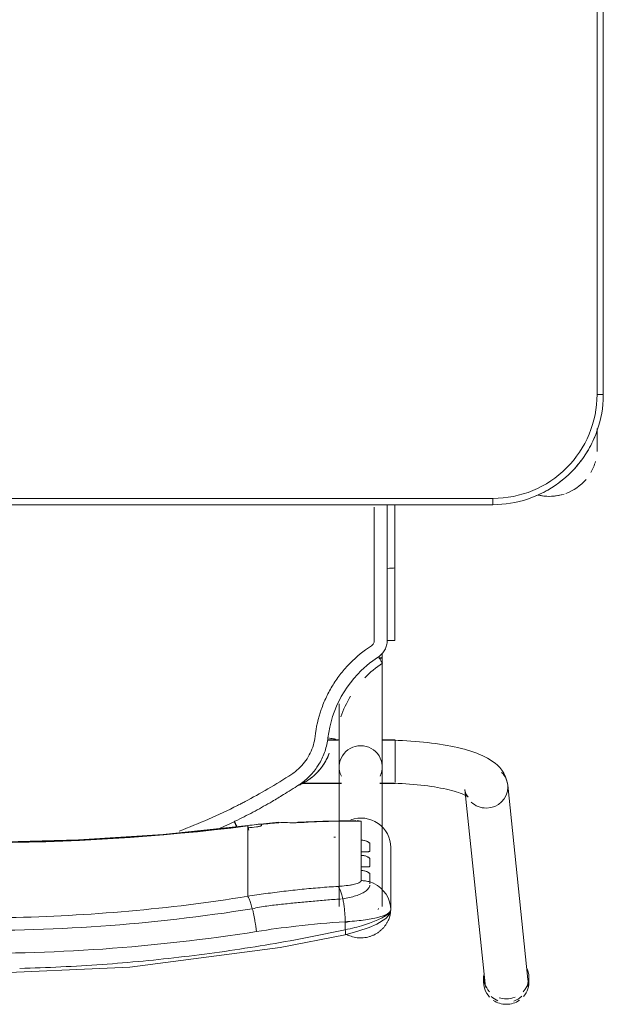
# Model space of a CAD drawing. Header units: metres. Extents: x 1.7 to 42.3, y -72.9 to -47.6.
# Tile 54 of 216: x 6.733 to 7.013, y -64.366 to -63.892. Entities that reach past the tile are written whole.
import ezdxf

# ---------------------------------------------------------------- set-up
doc = ezdxf.new("R2010")
doc.units = ezdxf.units.M
doc.layers.add('I-FURN', color=7, linetype='Continuous', lineweight=18)

# ---------------------------------------------------------------- blocks, each defined once
blk = doc.blocks.new('ConjuntoParaAlunoTamanho6 - CJA06_ConjuntoParaAlunoTamanho6-V15-2PAV - FRIGORÍFICA')
at = {"layer": 'I-FURN', "color": 253, "true_color": 0xaaaaaa}
for p, q in [((-0.2643023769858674, 0.2945585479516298), (-0.2643023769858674, 0.2919703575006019)), ((-0.233537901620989, 0.2018170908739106), (-0.243212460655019, 0.2952560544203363)), ((-0.2425404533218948, 0.2919703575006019), (-0.2425404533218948, 0.2945585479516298)), ((-0.263802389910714, 0.2931241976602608), (-0.2541278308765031, 0.1996852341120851)), ((-0.197899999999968, 0.2596939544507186), (-0.197899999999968, 0.2296403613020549)), ((-0.1973389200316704, 0.2558006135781), (-0.1966477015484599, 0.2539495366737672)), ((-0.1938499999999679, 0.2581242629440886), (-0.1938499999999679, 0.1909687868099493)), ((-0.1920690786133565, 0.2589589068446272), (-0.1920240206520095, 0.2590556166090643)), ((-0.1920240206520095, 0.2590556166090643), (-0.1919206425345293, 0.2594856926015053)), ((-0.1731499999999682, 0.1909687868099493), (-0.1731499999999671, 0.2581242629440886)), ((-0.1966476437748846, 0.2539494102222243), (-0.1956994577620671, 0.2522107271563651)), ((-0.1956994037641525, 0.2522106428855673), (-0.1945122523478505, 0.2506185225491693)), ((-0.1749254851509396, 0.2543538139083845), (-0.174369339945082, 0.2544094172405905)), ((-0.1292314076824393, 0.2438022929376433), (-0.1292314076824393, 0.253173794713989)), ((-0.1915186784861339, 0.2479946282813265), (-0.1897706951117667, 0.2470146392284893)), ((-0.1895731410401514, 0.2469229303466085), (-0.1879002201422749, 0.2462823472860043)), ((-0.1292314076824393, 0.2421389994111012), (-0.1292314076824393, 0.2438022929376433)), ((-0.1292314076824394, 0.2421389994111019), (-0.1292314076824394, 0.2365253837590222)), ((-0.1836599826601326, 0.2407252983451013), (-0.1836599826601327, 0.2390378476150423)), ((-0.1836599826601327, 0.2334483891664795), (-0.1836599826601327, 0.2317609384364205)), ((-0.1292314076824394, 0.2365253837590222), (-0.1292314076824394, 0.2348620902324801)), ((-0.1292314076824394, 0.2348620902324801), (-0.1292314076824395, 0.2292484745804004)), ((-0.1292314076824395, 0.2292484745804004), (-0.1292314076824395, 0.2275851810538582)), ((-0.1292314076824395, 0.2275851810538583), (-0.1292314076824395, 0.2219715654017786)), ((-0.1836599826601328, 0.2261714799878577), (-0.1836599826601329, 0.2170112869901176)), ((-0.1441419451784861, 0.2175731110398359), (-0.1292586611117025, 0.2191524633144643)), ((-0.1292314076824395, 0.2219715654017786), (-0.1292314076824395, 0.2203082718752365)), ((-0.1159764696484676, 0.2204774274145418), (-0.1226984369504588, 0.2173238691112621)), ((-0.1836599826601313, 0.2170112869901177), (-0.1818018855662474, 0.2167931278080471)), ((-0.1927135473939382, 0.1989367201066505), (-0.1999999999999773, 0.1989367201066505)), ((-0.1927106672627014, 0.1987867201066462), (-0.1938499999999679, 0.1987867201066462)), ((-0.1938499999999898, 0.1987867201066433), (-0.1938499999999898, 0.1984502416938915)), ((-0.1549429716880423, 0.1987867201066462), (-0.1742893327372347, 0.1987867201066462)), ((-0.1547360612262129, 0.1989367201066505), (-0.174286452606, 0.1989367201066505)), ((-0.199999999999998, 0.1984449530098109), (-0.199999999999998, 0.1941086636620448)), ((-0.1938499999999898, 0.1984502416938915), (-0.1938499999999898, 0.1976441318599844)), ((-0.199999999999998, 0.1939272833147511), (-0.1999999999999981, 0.1857513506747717)), ((-0.1938499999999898, 0.1936664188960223), (-0.1938499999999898, 0.1916047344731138)), ((-0.1999999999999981, 0.185727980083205), (-0.1999999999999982, 0.1792198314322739)), ((-0.1938499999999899, 0.1868796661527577), (-0.1938499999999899, 0.185819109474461)), ((-0.1938499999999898, 0.1837095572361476), (-0.1938499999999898, 0.1858191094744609)), ((-0.1938499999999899, 0.178088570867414), (-0.1938499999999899, 0.1806828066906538)), ((-0.1999999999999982, 0.1791583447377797), (-0.1999999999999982, 0.1781586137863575)), ((-0.1999999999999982, 0.1779507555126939), (-0.1999999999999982, 0.1779367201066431)), ((-0.1999999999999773, 0.177936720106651), (-0.1937679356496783, 0.177936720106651)), ((-0.1732320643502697, 0.177936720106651), (-0.1675962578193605, 0.177936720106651)), ((-0.1726767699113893, 0.1780867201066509), (-0.1675711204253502, 0.1780867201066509)), ((-0.1938499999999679, 0.138573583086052), (-0.1938499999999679, 0.1364339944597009)), ((-0.1998252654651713, 0.130207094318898), (-0.1998241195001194, 0.09530095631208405)), ((-0.1998165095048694, 0.06488258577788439), (-0.1998241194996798, 0.09530105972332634)), ((-0.1998241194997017, 0.09530105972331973), (-0.1998198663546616, 0.09528842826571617)), ((-0.196225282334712, 0.0955583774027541), (-0.1973810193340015, 0.09554367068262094)), ((0.2470000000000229, 0.0649665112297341), (-0.2469999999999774, 0.06496651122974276)), ((-0.2469999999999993, 0.06496651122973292), (-0.2469999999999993, 0.06196651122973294)), ((0.2470000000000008, 0.06496651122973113), (-0.2469999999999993, 0.06496651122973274)), ((-0.297125, 0.02878273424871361), (-0.297125, 0.0379715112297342)), ((-0.2971250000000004, 0.03797151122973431), (-0.2971250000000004, 0.02827850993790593)), ((-0.2999999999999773, 0.01196651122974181), (-0.2999999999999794, -0.332033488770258)), ((-0.2999999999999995, 0.01196651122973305), (-0.2969999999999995, 0.01196651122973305)), ((-0.2999999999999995, 0.01196651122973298), (-0.3000000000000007, -0.3320334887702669))]:
    blk.add_line(p, q, dxfattribs=at)
at = {"layer": 'I-FURN', "color": 253, "true_color": 0xaaaaaa, "flags": 128}
for points in [[(0.000100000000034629, 0.290399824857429), (-0.07266958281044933, 0.2872143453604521), (-0.1448601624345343, 0.2777017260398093), (-0.1760326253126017, 0.2716064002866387)], [(-0.1760343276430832, 0.2716060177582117), (-0.182175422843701, 0.2699680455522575), (-0.187607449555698, 0.268117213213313), (-0.1913128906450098, 0.2665180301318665), (-0.1955671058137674, 0.2639038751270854), (-0.1970794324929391, 0.2622558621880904), (-0.1976471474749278, 0.2611297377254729), (-0.1978999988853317, 0.2597125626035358)], [(-0.1760658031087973, 0.2692828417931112), (-0.1760658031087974, 0.2683125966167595), (-0.1760658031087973, 0.2673423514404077), (-0.1760658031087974, 0.2663721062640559), (-0.1760658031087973, 0.2654018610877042)], [(-0.1978999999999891, 0.2596939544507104), (-0.1977587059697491, 0.2577280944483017), (-0.1973786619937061, 0.2559385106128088)], [(-0.1978999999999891, 0.2596939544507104), (-0.1978999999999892, 0.2521805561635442), (-0.1978999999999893, 0.244667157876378), (-0.1978999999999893, 0.2371537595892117), (-0.1978999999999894, 0.2296403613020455)], [(-0.1978999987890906, 0.2446838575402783), (-0.197899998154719, 0.2521977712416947), (-0.1978999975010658, 0.2597116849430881)], [(-0.1945121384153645, 0.2506183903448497), (-0.1931094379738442, 0.2492039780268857), (-0.1915187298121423, 0.2479946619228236)], [(-0.1878999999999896, 0.2424255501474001), (-0.1878999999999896, 0.2433897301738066), (-0.1878999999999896, 0.2443539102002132), (-0.1878999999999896, 0.2453180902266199), (-0.1878999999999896, 0.2462822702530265)], [(-0.1836599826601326, 0.2456094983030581), (-0.1836599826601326, 0.2443884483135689), (-0.1836599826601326, 0.2431673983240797), (-0.1836599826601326, 0.2419463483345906), (-0.1836599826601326, 0.2407252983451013)], [(-0.1878999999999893, 0.2351486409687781), (-0.1878999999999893, 0.2360322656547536), (-0.1878999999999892, 0.2369158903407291), (-0.1878999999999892, 0.2377995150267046), (-0.1878999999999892, 0.2386831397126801)], [(-0.1836599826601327, 0.2390378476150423), (-0.1836599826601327, 0.2376404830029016), (-0.1836599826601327, 0.2362431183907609), (-0.1836599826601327, 0.2348457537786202), (-0.1836599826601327, 0.2334483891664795)], [(-0.1878999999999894, 0.2278717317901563), (-0.1878999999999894, 0.2287553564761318), (-0.1878999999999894, 0.2296389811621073), (-0.1878999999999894, 0.2305226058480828), (-0.1878999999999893, 0.2314062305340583)], [(-0.1836599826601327, 0.2317609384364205), (-0.1836599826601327, 0.2303635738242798), (-0.1836599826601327, 0.2289662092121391), (-0.1836599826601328, 0.2275688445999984), (-0.1836599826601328, 0.2261714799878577)], [(-0.1292586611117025, 0.2191524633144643), (-0.0886506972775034, 0.2234198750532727), (-0.04790057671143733, 0.2260954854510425), (-0.007073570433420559, 0.2271749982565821), (0.03376492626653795, 0.2266566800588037), (0.07454949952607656, 0.2245413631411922), (0.1152148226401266, 0.220832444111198), (0.1294586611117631, 0.2191524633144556)], [(-0.1358999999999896, 0.2186998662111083), (-0.1358999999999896, 0.218777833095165), (-0.1358999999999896, 0.2188557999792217), (-0.1358999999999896, 0.2189337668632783), (-0.1358999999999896, 0.219011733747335)], [(-0.1292314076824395, 0.2203082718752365), (-0.1292314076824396, 0.2200743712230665), (-0.1292314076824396, 0.2198404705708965), (-0.1292314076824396, 0.2196065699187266), (-0.1292314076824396, 0.2193726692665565)], [(-0.1811141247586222, 0.2167731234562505), (-0.1653257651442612, 0.2170099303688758), (-0.1533056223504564, 0.2176050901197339)], [(-0.2335379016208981, 0.2018170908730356), (-0.2337286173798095, 0.2028696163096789), (-0.2340307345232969, 0.2037613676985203), (-0.2343720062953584, 0.2044473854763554), (-0.2346851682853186, 0.2049236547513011), (-0.2349211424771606, 0.205211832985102), (-0.2350504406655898, 0.2053439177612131), (-0.2350704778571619, 0.205361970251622)], [(-0.2350704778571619, 0.205361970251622), (-0.2350077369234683, 0.205313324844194), (-0.2348200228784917, 0.2051835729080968), (-0.2345106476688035, 0.2049931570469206), (-0.2340848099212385, 0.2047580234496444), (-0.233548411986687, 0.2044905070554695), (-0.2329074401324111, 0.2042001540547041), (-0.2321676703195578, 0.2038943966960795), (-0.2313345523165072, 0.2035790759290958), (-0.2304131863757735, 0.2032588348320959), (-0.2294083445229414, 0.20293741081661), (-0.2283245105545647, 0.2026178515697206), (-0.2271659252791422, 0.2023026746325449), (-0.2259366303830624, 0.2019939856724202), (-0.2246405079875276, 0.201693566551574), (-0.2232813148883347, 0.2014029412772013), (-0.2218627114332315, 0.2011234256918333), (-0.220388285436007, 0.2008561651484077), (-0.2188615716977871, 0.2006021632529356), (-0.2172860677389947, 0.200362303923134), (-0.2156652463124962, 0.2001373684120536), (-0.2140025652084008, 0.1999280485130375), (-0.2123014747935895, 0.1997349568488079), (-0.2105654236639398, 0.1995586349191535), (-0.2087978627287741, 0.1993995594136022), (-0.2070022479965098, 0.1992581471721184), (-0.2051820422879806, 0.1991347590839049), (-0.2033407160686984, 0.1990297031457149), (-0.2014817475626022, 0.1989432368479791), (-0.1996086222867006, 0.1988755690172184), (-0.1977248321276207, 0.198826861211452), (-0.195833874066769, 0.1987972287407), (-0.193939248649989, 0.1987867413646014), (-0.1938499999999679, 0.1987867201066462)], [(-0.2541278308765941, 0.1996852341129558), (-0.253752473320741, 0.1976222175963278), (-0.2531060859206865, 0.1957226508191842), (-0.2522614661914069, 0.1940331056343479), (-0.2512866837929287, 0.192559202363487), (-0.2502318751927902, 0.1912808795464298), (-0.2491278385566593, 0.1901677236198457), (-0.2479903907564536, 0.1891887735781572), (-0.2468256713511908, 0.1883170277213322), (-0.2456343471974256, 0.1875306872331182), (-0.2444143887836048, 0.186812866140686), (-0.2431627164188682, 0.1861507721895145), (-0.2418761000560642, 0.1855348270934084), (-0.2405516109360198, 0.1849579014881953), (-0.239186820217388, 0.1844147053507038), (-0.2377798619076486, 0.1839013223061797), (-0.2363294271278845, 0.183414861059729), (-0.2348347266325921, 0.1829531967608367), (-0.2332954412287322, 0.182514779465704), (-0.2317116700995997, 0.1820984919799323), (-0.2300838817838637, 0.1817035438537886), (-0.2284128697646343, 0.1813293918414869), (-0.2266997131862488, 0.1809756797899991), (-0.2249457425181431, 0.1806421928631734), (-0.2231525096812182, 0.180328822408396), (-0.2213217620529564, 0.1800355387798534), (-0.2194554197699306, 0.1797623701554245), (-0.2175555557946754, 0.1795093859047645), (-0.2156243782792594, 0.1792766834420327), (-0.21366421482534, 0.1790643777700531), (-0.2116774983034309, 0.1788725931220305), (-0.2096667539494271, 0.1787014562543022), (-0.2076345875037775, 0.1785510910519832), (-0.2055836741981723, 0.1784216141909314), (-0.2035167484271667, 0.1783131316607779), (-0.2014365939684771, 0.1782257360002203), (-0.1993460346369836, 0.1781595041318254), (-0.1972479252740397, 0.1781144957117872), (-0.1951451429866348, 0.1780907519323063), (-0.1938499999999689, 0.1780867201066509)], [(-0.1938499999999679, 0.138573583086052), (-0.1938499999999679, 0.1405709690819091), (-0.1938499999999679, 0.1425707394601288), (-0.1938499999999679, 0.1445696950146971), (-0.1938499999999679, 0.1465646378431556), (-0.1938499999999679, 0.1485523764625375), (-0.1938499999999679, 0.1505297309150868), (-0.1938499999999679, 0.1524935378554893), (-0.1938499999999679, 0.154440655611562), (-0.1938499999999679, 0.156367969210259), (-0.1938499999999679, 0.1582723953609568), (-0.1938499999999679, 0.160150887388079), (-0.1938499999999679, 0.1620004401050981), (-0.1938499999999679, 0.1638180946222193), (-0.1938499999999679, 0.1656009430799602), (-0.1938499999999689, 0.1673461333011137), (-0.1938499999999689, 0.1690508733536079), (-0.1938499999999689, 0.1707124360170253), (-0.1938499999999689, 0.1723281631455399), (-0.1938499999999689, 0.1738954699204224), (-0.1938499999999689, 0.1754118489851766), (-0.1938499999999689, 0.1768748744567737), (-0.1938499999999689, 0.178282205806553), (-0.1938499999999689, 0.1796315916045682), (-0.1938499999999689, 0.1809208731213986), (-0.1938499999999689, 0.1821479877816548), (-0.1938499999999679, 0.1833109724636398), (-0.1938499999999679, 0.1844079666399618), (-0.1938499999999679, 0.1854372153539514), (-0.1938499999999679, 0.1863970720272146), (-0.1938499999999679, 0.1872860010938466), (-0.1938499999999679, 0.188102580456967), (-0.1938499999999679, 0.1888455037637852), (-0.1938499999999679, 0.1895135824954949), (-0.1938499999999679, 0.1901057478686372), (-0.1938499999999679, 0.1906210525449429), (-0.1938499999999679, 0.1909687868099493)], [(-0.1731499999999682, 0.1909687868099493), (-0.1731499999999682, 0.1905139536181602), (-0.1731499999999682, 0.1899816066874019), (-0.1731499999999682, 0.1893725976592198), (-0.1731499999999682, 0.1886879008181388), (-0.1731499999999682, 0.1879286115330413), (-0.1731499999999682, 0.1870959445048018), (-0.1731499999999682, 0.1861912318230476), (-0.1731499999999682, 0.1852159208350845), (-0.1731499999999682, 0.1841715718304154), (-0.1731499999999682, 0.1830598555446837), (-0.1731499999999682, 0.1818825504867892), (-0.1731499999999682, 0.1806415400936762), (-0.1731499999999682, 0.1793388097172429), (-0.1731499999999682, 0.1779764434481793), (-0.1731499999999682, 0.1765566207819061), (-0.1731499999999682, 0.1750816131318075), (-0.1731499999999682, 0.1735537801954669), (-0.1731499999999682, 0.1719755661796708), (-0.1731499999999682, 0.1703494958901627), (-0.1731499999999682, 0.1686781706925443), (-0.1731499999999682, 0.1669642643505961), (-0.1731499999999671, 0.1652105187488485), (-0.1731499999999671, 0.1634197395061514), (-0.1731499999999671, 0.1615947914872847), (-0.1731499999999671, 0.1606608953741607)], [(-0.1684099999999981, 0.1843835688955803), (-0.1684099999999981, 0.1843688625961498), (-0.1684099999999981, 0.1843541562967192), (-0.1684099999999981, 0.1843394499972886), (-0.1684099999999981, 0.184324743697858)], [(-0.1677424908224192, 0.1770641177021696), (-0.1686080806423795, 0.1718750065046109), (-0.1699665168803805, 0.1667882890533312), (-0.1718069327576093, 0.1618511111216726), (-0.1741455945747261, 0.1571266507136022), (-0.1769279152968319, 0.1526472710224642), (-0.1801293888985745, 0.1484554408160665), (-0.183741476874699, 0.1446112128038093), (-0.1877058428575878, 0.1411317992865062), (-0.1919863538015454, 0.1380495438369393)], [(-0.1962270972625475, 0.1302521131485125), (-0.1962262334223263, 0.1233088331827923), (-0.1962256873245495, 0.1163650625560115), (-0.1962254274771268, 0.1094205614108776), (-0.1962253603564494, 0.1024936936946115), (-0.1962252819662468, 0.09555841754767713)], [(-0.1973810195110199, 0.0955436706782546), (-0.1984075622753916, 0.09550450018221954), (-0.1992035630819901, 0.09544490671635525), (-0.199690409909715, 0.09537093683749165), (-0.1998241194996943, 0.09530106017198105)], [(-0.2469999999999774, 0.06496651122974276), (-0.2491194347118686, 0.06492411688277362), (-0.251235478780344, 0.06479700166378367), (-0.2533447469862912, 0.06458536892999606), (-0.2554438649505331, 0.06428955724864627), (-0.2575294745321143, 0.06391003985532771), (-0.2595982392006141, 0.0634474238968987), (-0.2616468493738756, 0.06290244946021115), (-0.2636720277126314, 0.06227598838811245), (-0.265670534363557, 0.06156904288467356), (-0.2676391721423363, 0.06078274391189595), (-0.2695747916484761, 0.05991834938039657), (-0.2714742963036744, 0.05897724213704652), (-0.2733346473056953, 0.05796092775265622), (-0.2751528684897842, 0.05687103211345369), (-0.2769260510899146, 0.05570929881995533), (-0.2786513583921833, 0.05447758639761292), (-0.2803260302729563, 0.05317786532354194), (-0.2819473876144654, 0.05181221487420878), (-0.2835128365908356, 0.05038281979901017), (-0.2850198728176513, 0.04889196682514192), (-0.2864660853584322, 0.04734204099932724), (-0.2878491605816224, 0.04573552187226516), (-0.2891668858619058, 0.04407497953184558), (-0.2904171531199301, 0.04236307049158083), (-0.2915979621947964, 0.04060253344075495), (-0.2927074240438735, 0.03879618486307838), (-0.2937437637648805, 0.03694691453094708), (-0.2947053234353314, 0.03505768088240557), (-0.2955905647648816, 0.03313150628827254), (-0.2963980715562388, 0.03117147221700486), (-0.2971265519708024, 0.02918071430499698), (-0.2977748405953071, 0.02716241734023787), (-0.2983419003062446, 0.02511981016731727), (-0.2988268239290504, 0.02305616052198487), (-0.2992288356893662, 0.02097476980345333), (-0.299547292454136, 0.01887896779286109), (-0.2997816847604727, 0.01677210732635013), (-0.2999316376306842, 0.01465755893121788), (-0.2999969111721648, 0.01253870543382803), (-0.2999999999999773, 0.01196651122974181)], [(0.2469999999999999, 0.0619665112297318), (0.1234999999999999, 0.0619665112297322), (-1.453485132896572e-16, 0.06196651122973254), (-0.1235000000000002, 0.06196651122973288), (-0.2470000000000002, 0.06196651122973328)], [(-0.2469999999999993, 0.06196651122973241), (-0.1234999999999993, 0.0619665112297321), (7.44471151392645e-16, 0.06196651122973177), (0.1235000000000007, 0.06196651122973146), (0.2470000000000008, 0.06196651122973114)], [(-0.2971249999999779, 0.03797151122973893), (-0.2971249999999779, 0.03795791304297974), (-0.2971249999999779, 0.03791714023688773), (-0.2971249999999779, 0.03784925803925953), (-0.2971249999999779, 0.03775437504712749), (-0.2971249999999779, 0.03763264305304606), (-0.2971249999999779, 0.03748425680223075), (-0.2971249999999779, 0.03730945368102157), (-0.2971249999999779, 0.03710851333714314), (-0.2971249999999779, 0.0368817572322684), (-0.2971249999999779, 0.03662954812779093), (-0.2971249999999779, 0.03635228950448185), (-0.2971249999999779, 0.03605042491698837), (-0.2971249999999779, 0.03572443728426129), (-0.2971249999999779, 0.03537484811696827), (-0.2971249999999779, 0.03500221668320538), (-0.2971249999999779, 0.03460713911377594), (-0.2971249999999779, 0.03419024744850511), (-0.2971249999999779, 0.03375220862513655), (-0.2971249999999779, 0.0332937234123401), (-0.2971249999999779, 0.03281552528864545), (-0.2971249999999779, 0.03231837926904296), (-0.2971249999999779, 0.03180308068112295), (-0.2971249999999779, 0.03127045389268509), (-0.2971249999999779, 0.03072135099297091), (-0.2971249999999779, 0.03015665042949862), (-0.2971249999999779, 0.02957725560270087), (-0.2971249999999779, 0.02898409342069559)], [(-0.2970000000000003, 0.01196651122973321), (-0.2970000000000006, -0.0740334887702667), (-0.2970000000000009, -0.1600334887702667), (-0.297000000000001, -0.2460334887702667), (-0.2970000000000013, -0.3320334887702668)], [(-0.2970000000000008, -0.3320334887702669), (-0.2970000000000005, -0.2460334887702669), (-0.2970000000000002, -0.1600334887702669), (-0.2969999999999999, -0.07403348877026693), (-0.2969999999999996, 0.01196651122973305)]]:
    blk.add_lwpolyline(points, dxfattribs=at)
at = {"layer": 'I-FURN', "color": 253, "true_color": 0xaaaaaa}
for centre, radius, start, end in [((-0.2470000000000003, 0.01196651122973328), 0.05000000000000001, 89.99999999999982, 179.9999999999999), ((-0.2469999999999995, 0.01196651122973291), 0.05, 90.00000000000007, 180.0000000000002), ((-0.274125, 0.03797151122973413), 0.023, 109.9274386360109, 139.8979609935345), ((-0.274125, 0.03797151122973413), 0.02300000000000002, 76.78757610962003, 107.9999999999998), ((-0.274125, 0.03797151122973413), 0.02299999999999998, 76.40433790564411, 104.4669156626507), ((-0.2469999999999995, 0.01196651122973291), 0.05300000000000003, 112.4999999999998, 122.6999338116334), ((-0.2469999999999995, 0.01196651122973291), 0.05300000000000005, 127.1606960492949, 143.1496439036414), ((-0.274125, 0.03797151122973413), 0.02300000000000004, 149.9762060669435, 164.3449802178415), ((-0.274125, 0.03797151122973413), 0.02300000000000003, 176.5668970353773, 179.9999999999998), ((-0.2469999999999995, 0.01196651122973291), 0.05300000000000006, 147.3000658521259, 157.4999999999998)]:
    blk.add_arc(centre, radius, start, end, dxfattribs=at)
for centre, major_axis, ratio, start_param, end_param in [((-0.2535074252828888, 0.2941901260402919), (0.01029496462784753, 0.001065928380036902), 0.9671584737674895, 1.815725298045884, 2.256388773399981), ((-0.2534214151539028, 0.2945585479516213), (0.01088096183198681, 0), 0.9659258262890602, 1.570796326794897, 2.18505752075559), ((-0.2534214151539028, 0.2945585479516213), (0.01088096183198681, 0), 0.9659258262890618, 0.9594267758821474, 1.570796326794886), ((-0.2535074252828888, 0.2941901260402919), (0.01029496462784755, 0.001065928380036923), 0.9671584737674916, 0.6855924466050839, 1.060104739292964), ((-0.2534214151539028, 0.2919703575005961), (0.01088096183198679, 0), 0.9659258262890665, 2.404267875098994, 3.52626113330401), ((-0.2534214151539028, 0.2945585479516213), (0.01088096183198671, 0), 0.9659258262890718, 2.438822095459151, 3.243524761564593), ((-0.2534214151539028, 0.2919703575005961), (0.01088096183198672, 0), 0.9659258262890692, 1.570796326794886, 1.965237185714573), ((-0.2534214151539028, 0.2919703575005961), (0.0108809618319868, 0), 0.9659258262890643, 1.257623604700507, 1.559899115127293), ((-0.2534214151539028, 0.2945585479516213), (0.0108809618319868, 0), 0.9659258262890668, 6.170166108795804, 7.020456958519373), ((-0.2534214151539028, 0.2919703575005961), (0.01088096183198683, 0), 0.9659258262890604, 6.182855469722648, 7.015453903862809), ((-0.2535074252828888, 0.2941901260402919), (0.01029496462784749, 0.001065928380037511), 0.9671584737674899, 2.78021076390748, 3.141592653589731), ((-0.2535074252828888, 0.2941901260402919), (0.01029496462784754, 0.001065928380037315), 0.9671584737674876, 6.183379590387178, 6.464027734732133), ((-0.1834999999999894, 0.2296403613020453), (-0.01439999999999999, 1.543589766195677e-16), 0.9781476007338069, 0, 1.909657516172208), ((9.999999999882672e-05, -0.7715866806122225), (1.021100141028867, 0), 0.9781476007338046, 1.44377104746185, 1.697821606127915), ((9.999999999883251e-05, -0.7711708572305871), (1.0208981, 0), 0.9781476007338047, 1.443771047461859, 1.697821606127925), ((-0.1792715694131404, 0.6012766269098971), (0.385, 0), 0.9781476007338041, 4.732926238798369, 4.735012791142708), ((-0.1792715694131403, 0.6033557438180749), (0.3949999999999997, 0), 0.978147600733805, 4.701278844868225, 4.780292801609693), ((-0.1450124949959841, 0.2275351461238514), (-0.0008705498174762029, 0.009962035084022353), 0.01850094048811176, 2.95752618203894, 3.350225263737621), ((-0.1792715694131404, 0.6026280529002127), (0.3949999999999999, 0), 0.9781476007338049, 4.801491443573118, 4.82254091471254), ((-0.1792715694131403, 0.6035636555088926), (0.3950000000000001, 0), 0.9781476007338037, 4.828782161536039, 4.83941425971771), ((-0.1792715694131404, 0.6022122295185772), (0.3947979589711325, 0), 0.9781476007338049, 4.828841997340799, 4.839414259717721), ((-0.1304982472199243, 0.2290753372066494), (-0.001239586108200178, 0.00992287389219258), 0.026339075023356, 2.463315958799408, 2.789233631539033), ((-0.2438328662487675, 0.2007511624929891), (0.01029496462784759, 0.001065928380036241), 0.9671584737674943, 1.4709906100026, 3.041786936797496), ((-0.2438328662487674, 0.2007511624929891), (0.01029496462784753, 0.001065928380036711), 0.9671584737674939, 0.6855924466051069, 1.470990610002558), ((-0.2438328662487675, 0.200751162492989), (0.01029496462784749, 0.001065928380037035), 0.9671584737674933, 3.041786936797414, 3.827185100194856), ((-0.1834999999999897, 0.1909687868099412), (0.01034999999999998, 0), 0.9781476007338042, 2.686586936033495, 4.712388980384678), ((-0.1834999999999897, 0.1909687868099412), (0.01035000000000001, 0), 0.9781476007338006, 4.712388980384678, 6.73819102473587), ((-0.1834999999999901, 0.1385735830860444), (0.01035000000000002, 0), 0.06975647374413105, 2.648424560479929, 3.665191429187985)]:
    blk.add_ellipse(centre, major_axis=major_axis, ratio=ratio, start_param=start_param, end_param=end_param, dxfattribs=at)
for points in [[(-0.07900690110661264, 0.2842687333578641), (-0.08556602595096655, 0.2836455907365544), (-0.09211261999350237, 0.2829456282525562), (-0.09864346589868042, 0.2821693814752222)], [(-0.05929463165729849, 0.2859072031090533), (-0.06587565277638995, 0.285438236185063), (-0.07244736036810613, 0.2848919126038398), (-0.07900653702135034, 0.2842687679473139)], [(-0.03952650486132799, 0.2870815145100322), (-0.04612297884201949, 0.2867677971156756), (-0.05271335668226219, 0.2863761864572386), (-0.05929442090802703, 0.2859072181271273)], [(-0.01972185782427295, 0.2877884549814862), (-0.02632733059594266, 0.2876310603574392), (-0.0329299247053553, 0.2873952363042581), (-0.03952642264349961, 0.2870815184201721)], [(-0.1181862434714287, 0.2796131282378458), (-0.1246826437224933, 0.2786857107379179), (-0.131160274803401, 0.2776834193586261), (-0.1376161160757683, 0.2766076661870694)], [(-0.09864346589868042, 0.2821693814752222), (-0.1051744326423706, 0.2813931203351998), (-0.1116896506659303, 0.2805405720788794), (-0.1181860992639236, 0.2796131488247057)], [(-0.1376161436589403, 0.2766076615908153), (-0.1440720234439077, 0.275531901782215), (-0.150506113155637, 0.2743826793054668), (-0.1569153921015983, 0.2731614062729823)], [(-0.1569155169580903, 0.2731613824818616), (-0.1633247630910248, 0.2719401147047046), (-0.1697091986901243, 0.2706467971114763), (-0.1760658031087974, 0.2692828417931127)], [(-0.1334597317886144, 0.2700975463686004), (-0.1333915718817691, 0.2695629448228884), (-0.1332445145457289, 0.2684805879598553), (-0.1329950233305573, 0.2668394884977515), (-0.13271980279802, 0.2652023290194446), (-0.1324223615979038, 0.2635911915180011), (-0.1321069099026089, 0.2620269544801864), (-0.1317774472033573, 0.2605307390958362), (-0.131551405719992, 0.2595920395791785), (-0.1314375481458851, 0.2591403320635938)], [(-0.176065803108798, 0.2654018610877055), (-0.1791352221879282, 0.2652333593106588), (-0.1850371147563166, 0.2646984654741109), (-0.1921907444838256, 0.2633749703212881), (-0.1968242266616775, 0.2616500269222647), (-0.1978999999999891, 0.2603482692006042), (-0.1978999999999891, 0.2596939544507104)], [(-0.1760890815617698, 0.2657671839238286), (-0.1766991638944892, 0.2656103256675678), (-0.1773066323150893, 0.2654480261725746), (-0.1779078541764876, 0.2652812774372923)], [(-0.176065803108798, 0.2654018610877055), (-0.1760589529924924, 0.2649819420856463), (-0.1760367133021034, 0.2641342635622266), (-0.1759782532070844, 0.2628495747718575), (-0.1758952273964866, 0.2615619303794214), (-0.175788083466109, 0.2602816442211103), (-0.17565767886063, 0.2590190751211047), (-0.1755052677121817, 0.2577841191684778), (-0.1753320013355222, 0.2565866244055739), (-0.175139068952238, 0.255436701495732), (-0.17499849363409, 0.2547076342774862), (-0.1749255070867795, 0.2543539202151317)], [(-0.1292314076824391, 0.2531737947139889), (-0.1293198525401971, 0.253273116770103), (-0.1295044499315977, 0.2535308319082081), (-0.1298007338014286, 0.2540876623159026), (-0.1301127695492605, 0.2548082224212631), (-0.130436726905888, 0.2556848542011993), (-0.1307683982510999, 0.2567045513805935), (-0.1311037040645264, 0.2578555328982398), (-0.1313268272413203, 0.2587010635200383), (-0.1314375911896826, 0.259140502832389)], [(-0.1749255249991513, 0.2543540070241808), (-0.1748359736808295, 0.2539200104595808), (-0.1746487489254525, 0.2530845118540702), (-0.1743466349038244, 0.2519451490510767), (-0.1740270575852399, 0.2509327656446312), (-0.1736938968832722, 0.2500587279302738), (-0.1733510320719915, 0.2493354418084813), (-0.1730027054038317, 0.2487702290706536), (-0.1727696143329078, 0.2485030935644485), (-0.1726535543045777, 0.2483980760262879)], [(-0.1422637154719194, 0.2512964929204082), (-0.1437122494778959, 0.2511091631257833), (-0.1451608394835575, 0.2509289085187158), (-0.1466093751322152, 0.2507557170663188)], [(-0.1879001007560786, 0.2462823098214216), (-0.1875579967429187, 0.2461749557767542), (-0.1868655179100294, 0.2459854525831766), (-0.1858079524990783, 0.2457777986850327), (-0.1847375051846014, 0.245647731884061), (-0.1840192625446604, 0.2456134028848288), (-0.1836599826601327, 0.2456094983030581)], [(-0.1639821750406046, 0.2490156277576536), (-0.1668748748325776, 0.2487818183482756), (-0.1697656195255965, 0.2485760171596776), (-0.1726535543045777, 0.2483980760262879)], [(-0.1596417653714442, 0.2493873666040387), (-0.1610889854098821, 0.249256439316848), (-0.1625358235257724, 0.2491325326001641), (-0.1639821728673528, 0.2490156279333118)], [(-0.1552990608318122, 0.2498012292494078), (-0.1567469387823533, 0.2496562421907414), (-0.1581945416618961, 0.2495182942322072), (-0.1596417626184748, 0.2493873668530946)], [(-0.1509547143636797, 0.2502573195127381), (-0.1524030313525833, 0.250098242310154), (-0.1538511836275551, 0.249946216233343), (-0.1552990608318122, 0.2498012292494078)], [(-0.1466093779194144, 0.2507557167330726), (-0.1480579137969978, 0.2505825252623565), (-0.1495063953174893, 0.2504163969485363), (-0.1509547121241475, 0.2502573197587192)], [(-0.1539742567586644, 0.2177192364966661), (-0.1534937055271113, 0.2175210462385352), (-0.1529962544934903, 0.2175770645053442), (-0.1524701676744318, 0.2178778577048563)], [(-0.1524701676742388, 0.2178778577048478), (-0.1511336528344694, 0.2178205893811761), (-0.148400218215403, 0.2177478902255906), (-0.1455629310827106, 0.2177625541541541), (-0.1441226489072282, 0.217792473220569)], [(-0.1358494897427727, 0.2186013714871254), (-0.135866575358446, 0.2186169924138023), (-0.1358918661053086, 0.2186492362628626), (-0.1359000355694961, 0.2186828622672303), (-0.1358999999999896, 0.2186998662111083)], [(-0.1358999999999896, 0.219011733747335), (-0.1358974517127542, 0.2190478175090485), (-0.135862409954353, 0.2191208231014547), (-0.1357253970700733, 0.2192307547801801), (-0.1354877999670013, 0.2193475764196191), (-0.1351772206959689, 0.2194610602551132), (-0.1347943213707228, 0.2195675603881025), (-0.1343570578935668, 0.2196652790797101), (-0.1339016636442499, 0.2197447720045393), (-0.1335709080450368, 0.2197895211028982), (-0.1333999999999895, 0.2198095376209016)], [(-0.09624535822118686, 0.2218352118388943), (-0.1058408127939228, 0.2182510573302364), (-0.1151956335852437, 0.2141430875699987), (-0.124341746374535, 0.2095039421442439)], [(-0.1233517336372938, 0.2181258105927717), (-0.1235632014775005, 0.218556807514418), (-0.1237665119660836, 0.2189779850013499), (-0.1239462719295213, 0.2193574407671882)], [(-0.1228881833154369, 0.2172303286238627), (-0.1230391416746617, 0.2175280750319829), (-0.1231915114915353, 0.2178323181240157), (-0.1233396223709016, 0.2181318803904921)], [(-0.1243563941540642, 0.2165087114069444), (-0.127170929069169, 0.2151169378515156), (-0.132758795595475, 0.2122360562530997), (-0.1382577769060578, 0.2091620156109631), (-0.140984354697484, 0.2075760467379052)], [(-0.1226979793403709, 0.2173232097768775), (-0.1229747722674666, 0.2171883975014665), (-0.1235279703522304, 0.2169178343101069), (-0.124080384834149, 0.2166453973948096), (-0.1243563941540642, 0.2165087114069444)], [(-0.124341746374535, 0.2095039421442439), (-0.1249439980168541, 0.2091985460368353), (-0.1261530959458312, 0.2085797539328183), (-0.127371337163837, 0.2079446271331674), (-0.1279827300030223, 0.2076228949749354)], [(-0.1463764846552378, 0.2043055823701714), (-0.1476209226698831, 0.2035451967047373), (-0.1501008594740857, 0.2020049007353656), (-0.1525577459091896, 0.2004277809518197), (-0.1537794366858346, 0.1996302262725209)], [(-0.1279827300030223, 0.2076228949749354), (-0.1315664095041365, 0.205741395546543), (-0.1388903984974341, 0.2016844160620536), (-0.1465126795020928, 0.1969783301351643), (-0.1503956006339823, 0.1944471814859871)], [(-0.140984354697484, 0.2075760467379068), (-0.1418838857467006, 0.2070440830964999), (-0.1436780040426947, 0.2059695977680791), (-0.1454617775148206, 0.2048741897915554), (-0.1463509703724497, 0.2043213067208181)], [(-0.1537794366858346, 0.1996302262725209), (-0.1554966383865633, 0.198508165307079), (-0.1586948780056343, 0.195943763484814), (-0.1613359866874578, 0.1928020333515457), (-0.1624994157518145, 0.191104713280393)], [(-0.1568013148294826, 0.1981978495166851), (-0.1557631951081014, 0.1987999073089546), (-0.1547464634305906, 0.199296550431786), (-0.1537598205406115, 0.199710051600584)], [(-0.1650109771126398, 0.1907575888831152), (-0.164470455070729, 0.191508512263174), (-0.163310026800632, 0.1929545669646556), (-0.161349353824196, 0.1949320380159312), (-0.1591901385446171, 0.1966947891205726), (-0.1576358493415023, 0.1977121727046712), (-0.1568341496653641, 0.1981787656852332)], [(-0.1503956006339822, 0.194447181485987), (-0.1511343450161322, 0.1939646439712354), (-0.1525553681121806, 0.1929255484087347), (-0.1538574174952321, 0.191743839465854), (-0.1544771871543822, 0.1911186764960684)], [(-0.1624994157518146, 0.1911047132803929), (-0.1627133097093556, 0.1907999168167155), (-0.1631293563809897, 0.1901833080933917), (-0.1635214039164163, 0.1895535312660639), (-0.1637112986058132, 0.1892355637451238)], [(-0.1544771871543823, 0.1911186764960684), (-0.1564547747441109, 0.1891182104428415), (-0.1596892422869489, 0.1845226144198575), (-0.1612418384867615, 0.1791461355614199), (-0.1615632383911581, 0.1763592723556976)], [(-0.1637112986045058, 0.1892355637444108), (-0.1647895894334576, 0.1873763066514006), (-0.1665590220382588, 0.1834307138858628), (-0.1674964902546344, 0.1792013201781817), (-0.1677424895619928, 0.1770639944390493)], [(-0.1677424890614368, 0.1770642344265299), (-0.1682328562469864, 0.1771200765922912), (-0.1692131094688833, 0.1772481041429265), (-0.1704566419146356, 0.1774597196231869), (-0.1712817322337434, 0.1776583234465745), (-0.1714682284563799, 0.1777616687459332), (-0.1714634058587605, 0.1778021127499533)], [(-0.1739147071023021, 0.1669853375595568), (-0.175121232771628, 0.1634756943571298), (-0.1767079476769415, 0.160111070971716), (-0.1786363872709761, 0.1569620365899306)], [(-0.1854029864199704, 0.1482281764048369), (-0.1879709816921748, 0.1455767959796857), (-0.1908368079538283, 0.1432074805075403), (-0.1939136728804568, 0.1411945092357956)], [(-0.1919863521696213, 0.1380501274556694), (-0.1926489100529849, 0.1376179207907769), (-0.1938268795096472, 0.136629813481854), (-0.195191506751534, 0.1347279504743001), (-0.1960368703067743, 0.1325520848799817), (-0.1962246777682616, 0.1310361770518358), (-0.1962270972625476, 0.1302521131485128)], [(-0.1939136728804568, 0.1411945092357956), (-0.1939293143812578, 0.1411928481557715), (-0.1938540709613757, 0.1410265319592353), (-0.1934388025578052, 0.1403259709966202), (-0.192784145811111, 0.1392806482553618), (-0.1922544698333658, 0.1384598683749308), (-0.1919863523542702, 0.1380495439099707)], [(-0.1886288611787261, 0.1327672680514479), (-0.1888420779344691, 0.1326285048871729), (-0.1892217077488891, 0.1323105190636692), (-0.1896640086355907, 0.1316970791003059), (-0.1899394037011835, 0.1309924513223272), (-0.1900005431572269, 0.1305014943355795), (-0.1900014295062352, 0.130247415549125)], [(-0.196227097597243, 0.1302520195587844), (-0.1967197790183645, 0.1302517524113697), (-0.1976969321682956, 0.1302488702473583), (-0.1989137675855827, 0.1302381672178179), (-0.1996945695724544, 0.1302227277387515), (-0.1998445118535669, 0.1302108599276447), (-0.1998210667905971, 0.1302049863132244)], [(-0.1998210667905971, 0.1302049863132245), (-0.1998207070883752, 0.124380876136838), (-0.1998194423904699, 0.1127324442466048), (-0.1998196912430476, 0.1010983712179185), (-0.1998198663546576, 0.09528842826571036)], [(-0.1998180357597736, 0.1214692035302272), (-0.1998182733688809, 0.1243806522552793), (-0.1998185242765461, 0.1272925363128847), (-0.1998187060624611, 0.1302043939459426)], [(-0.1998174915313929, 0.095284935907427), (-0.1998173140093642, 0.101095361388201), (-0.1998171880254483, 0.1069128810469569), (-0.1998174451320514, 0.112733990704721)], [(-0.1998198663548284, 0.09528842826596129), (-0.1998199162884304, 0.08515314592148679), (-0.1998200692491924, 0.07501788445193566), (-0.1998200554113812, 0.06488260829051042)], [(-0.199817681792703, 0.06488260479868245), (-0.1998176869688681, 0.06836778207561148), (-0.1998176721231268, 0.07185295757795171), (-0.1998176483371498, 0.07533813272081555)]]:
    blk.add_open_spline(points, degree=3, dxfattribs=at)
for points, knots in [([(-0.1334597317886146, 0.2700975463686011), (-0.0847039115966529, 0.2777950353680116), (0.005190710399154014, 0.2841531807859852), (0.09465608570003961, 0.2762553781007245), (0.1336597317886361, 0.2700975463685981)], [-1, -1, -1, -1, -0.4444444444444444, 0, 0, 0, 0]), ([(-0.1978999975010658, 0.2597116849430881), (-0.1978992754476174, 0.2601895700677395), (-0.197828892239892, 0.2612672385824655), (-0.1974722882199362, 0.2628706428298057), (-0.1969498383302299, 0.2642975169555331), (-0.1964165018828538, 0.2654260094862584), (-0.1958545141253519, 0.2663723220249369), (-0.1953379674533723, 0.2671148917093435), (-0.1949214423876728, 0.2676569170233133), (-0.1944708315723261, 0.2681916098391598), (-0.1938161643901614, 0.2689006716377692), (-0.1929067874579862, 0.2697547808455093), (-0.1918973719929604, 0.2705252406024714), (-0.1910486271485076, 0.271071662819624), (-0.1903984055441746, 0.2714415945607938), (-0.1897348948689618, 0.2717736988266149), (-0.1888273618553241, 0.2721720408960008), (-0.1871898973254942, 0.2727458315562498), (-0.1847401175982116, 0.2732046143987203), (-0.1817407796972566, 0.2731518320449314), (-0.1790554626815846, 0.2725508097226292), (-0.1774490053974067, 0.2718715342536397), (-0.1767851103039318, 0.2715289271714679)], [0, 0, 0, 0, 0.0625, 0.125, 0.15625, 0.1875, 0.21875, 0.234375, 0.25, 0.265625, 0.28125, 0.3125, 0.34375, 0.359375, 0.375, 0.390625, 0.40625, 0.4375, 0.5, 0.5625, 0.625, 0.6721865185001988, 0.6721865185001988, 0.6721865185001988, 0.6721865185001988]), ([(-0.1761028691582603, 0.2715562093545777), (-0.1761586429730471, 0.2714860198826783), (-0.1762736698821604, 0.2710598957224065), (-0.1761920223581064, 0.2700340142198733), (-0.1760658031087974, 0.2692828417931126)], [0.625, 0.625, 0.625, 0.625, 0.75, 1, 1, 1, 1]), ([(-0.1760658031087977, 0.2654018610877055), (-0.1681984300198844, 0.2658977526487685), (-0.1539952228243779, 0.2671607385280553), (-0.1397741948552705, 0.2691006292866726), (-0.1334597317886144, 0.2700975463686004)], [-1, -1, -1, -1, -0.4444444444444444, 0, 0, 0, 0]), ([(-0.1314375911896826, 0.2591405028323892), (-0.0834284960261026, 0.2668293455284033), (0.005115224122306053, 0.2731845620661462), (0.09323131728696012, 0.2652914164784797), (0.1316375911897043, 0.2591405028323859)], [-1, -1, -1, -1, -0.4444444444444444, 0, 0, 0, 0]), ([(-0.197899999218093, 0.2597116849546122), (-0.1978999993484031, 0.2603422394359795), (-0.1968779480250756, 0.26186790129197), (-0.1928195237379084, 0.2641120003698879), (-0.1886535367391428, 0.2657759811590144), (-0.1849085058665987, 0.2670351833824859), (-0.180643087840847, 0.2682349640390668), (-0.1776024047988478, 0.2689532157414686), (-0.1760658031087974, 0.2692828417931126)], [0, 0, 0, 0, 0.25, 0.5, 0.625, 0.75, 0.875, 1, 1, 1, 1]), ([(-0.1964982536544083, 0.2622027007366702), (-0.1967084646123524, 0.2620722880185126), (-0.1970969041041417, 0.2617605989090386), (-0.1976913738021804, 0.26095673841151), (-0.197899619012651, 0.2602130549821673), (-0.197899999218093, 0.2597116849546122)], [0.75, 0.75, 0.75, 0.75, 0.8125, 0.875, 1, 1, 1, 1]), ([(-0.1942107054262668, 0.2625985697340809), (-0.1945014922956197, 0.2626624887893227), (-0.1950241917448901, 0.2627014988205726), (-0.1955445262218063, 0.2626020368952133), (-0.1957570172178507, 0.2625375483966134)], [0.5473049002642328, 0.5473049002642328, 0.5473049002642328, 0.5473049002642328, 0.625, 0.6812683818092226, 0.6812683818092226, 0.6812683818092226, 0.6812683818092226]), ([(0.1294314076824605, 0.2531737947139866), (0.08224027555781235, 0.260753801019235), (-0.00483574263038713, 0.2670240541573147), (-0.0914775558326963, 0.2592379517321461), (-0.1292314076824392, 0.2531737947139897)], [-1, -1, -1, -1, -0.4444444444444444, 0, 0, 0, 0]), ([(-0.1738129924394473, 0.2544652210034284), (-0.1714660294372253, 0.2546246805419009), (-0.1667662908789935, 0.2549705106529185), (-0.1597010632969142, 0.2555689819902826), (-0.1538032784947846, 0.2561378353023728), (-0.1490781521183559, 0.2566274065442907), (-0.1455353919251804, 0.2570270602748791), (-0.1419759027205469, 0.2573905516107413), (-0.1384271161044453, 0.2578212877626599), (-0.1349183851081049, 0.2584197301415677), (-0.1325944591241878, 0.2588861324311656), (-0.1314375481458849, 0.2591403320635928)], [0, 0, 0, 0, 0.1666666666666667, 0.3333333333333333, 0.5, 0.5833333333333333, 0.6666666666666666, 0.75, 0.8333333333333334, 0.9166666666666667, 1, 1, 1, 1]), ([(-0.1878987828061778, 0.2477842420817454), (-0.1879118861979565, 0.2482880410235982), (-0.187502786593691, 0.249331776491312), (-0.1858826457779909, 0.2507735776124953), (-0.1839956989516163, 0.2518209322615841), (-0.182398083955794, 0.2524953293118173), (-0.1797831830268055, 0.2534413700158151), (-0.1771474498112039, 0.2540362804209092), (-0.1749255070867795, 0.2543539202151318)], [0, 0, 0, 0, 0.2, 0.4, 0.55, 0.625, 0.7, 1, 1, 1, 1]), ([(-0.1292314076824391, 0.2531737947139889), (-0.1321257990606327, 0.2527140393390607), (-0.1364697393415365, 0.2520670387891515), (-0.1408151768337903, 0.2514838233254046), (-0.1422637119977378, 0.2512964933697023)], [-1, -1, -1, -1, -0.8, -0.7, -0.7, -0.7, -0.7]), ([(-0.1879002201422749, 0.2462823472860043), (-0.187900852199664, 0.2464425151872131), (-0.1879007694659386, 0.2467045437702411), (-0.1879005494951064, 0.2470010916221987), (-0.1879004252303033, 0.2471044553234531)], [0, 0, 0, 0, 0.4, 0.6000000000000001, 0.6000000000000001, 0.6000000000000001, 0.6000000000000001]), ([(-0.1726535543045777, 0.2483980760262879), (-0.173327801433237, 0.2483565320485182), (-0.1753210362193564, 0.2482075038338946), (-0.177767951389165, 0.2479140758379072), (-0.1798484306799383, 0.2475332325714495), (-0.1816328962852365, 0.2470989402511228), (-0.1832174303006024, 0.2464649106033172), (-0.1836599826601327, 0.2458966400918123), (-0.1836599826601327, 0.2456094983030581)], [-1, -1, -1, -1, -0.8888888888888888, -0.6666666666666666, -0.5555555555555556, -0.4444444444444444, -0.2222222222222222, 0, 0, 0, 0]), ([(-0.1836599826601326, 0.2407252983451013), (-0.1842802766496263, 0.240754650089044), (-0.1851208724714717, 0.2408808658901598), (-0.1860880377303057, 0.2411678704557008), (-0.186708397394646, 0.2414201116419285), (-0.187226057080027, 0.2416987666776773), (-0.1876178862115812, 0.2419776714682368), (-0.1878401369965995, 0.2422188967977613), (-0.1878963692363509, 0.2423607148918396), (-0.1878999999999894, 0.2424255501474)], [0, 0, 0, 0, 0.25, 0.375, 0.5, 0.625, 0.75, 0.875, 1, 1, 1, 1]), ([(-0.1878999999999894, 0.2386831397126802), (-0.1878963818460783, 0.2387456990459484), (-0.1878401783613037, 0.2388520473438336), (-0.1876179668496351, 0.2389578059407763), (-0.1872262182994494, 0.2390168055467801), (-0.1867086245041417, 0.2390416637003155), (-0.1860881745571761, 0.2390414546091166), (-0.1851208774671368, 0.2390290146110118), (-0.1842802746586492, 0.239022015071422), (-0.1836599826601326, 0.2390378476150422)], [0, 0, 0, 0, 0.125, 0.25, 0.375, 0.5, 0.625, 0.75, 1, 1, 1, 1]), ([(-0.1836599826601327, 0.2334483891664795), (-0.1842802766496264, 0.2334777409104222), (-0.1851208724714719, 0.2336039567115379), (-0.1860880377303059, 0.233890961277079), (-0.186708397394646, 0.2341432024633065), (-0.1872260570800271, 0.2344218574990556), (-0.1876178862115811, 0.2347007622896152), (-0.1878401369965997, 0.2349419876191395), (-0.1878963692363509, 0.2350838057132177), (-0.1878999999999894, 0.2351486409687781)], [0, 0, 0, 0, 0.25, 0.375, 0.5, 0.625, 0.75, 0.875, 1, 1, 1, 1]), ([(-0.1878999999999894, 0.2314062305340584), (-0.1878963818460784, 0.2314687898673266), (-0.1878401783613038, 0.2315751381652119), (-0.187617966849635, 0.2316808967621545), (-0.1872262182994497, 0.2317398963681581), (-0.1867086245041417, 0.2317647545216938), (-0.1860881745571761, 0.2317645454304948), (-0.185120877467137, 0.2317521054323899), (-0.1842802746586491, 0.2317451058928), (-0.1836599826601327, 0.2317609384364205)], [0, 0, 0, 0, 0.125, 0.25, 0.375, 0.5, 0.625, 0.75, 1, 1, 1, 1]), ([(-0.1836599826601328, 0.2261714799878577), (-0.1842801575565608, 0.2262008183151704), (-0.1851206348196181, 0.2263269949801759), (-0.186087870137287, 0.2266139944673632), (-0.1867083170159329, 0.2268662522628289), (-0.1872259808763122, 0.2271448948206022), (-0.1876178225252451, 0.2274237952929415), (-0.1878401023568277, 0.2276650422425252), (-0.1878963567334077, 0.2278068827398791), (-0.1878999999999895, 0.2278717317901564)], [0, 0, 0, 0, 0.25, 0.375, 0.5, 0.625, 0.75, 0.875, 1, 1, 1, 1]), ([(-0.133399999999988, 0.21865708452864), (-0.1336964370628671, 0.2186231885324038), (-0.1342505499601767, 0.2185603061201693), (-0.1348838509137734, 0.218500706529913), (-0.1352916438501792, 0.2184863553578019), (-0.1355480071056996, 0.2184966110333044), (-0.1357328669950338, 0.2185317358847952), (-0.1358174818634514, 0.2185744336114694), (-0.1358494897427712, 0.2186013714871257)], [0, 0, 0, 0, 0.25, 0.5, 0.625, 0.75, 0.875, 1, 1, 1, 1]), ([(-0.1238829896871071, 0.2196695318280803), (-0.1237189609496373, 0.2193557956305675), (-0.123331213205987, 0.2186010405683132), (-0.1229127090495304, 0.2177609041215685), (-0.1226981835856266, 0.2173235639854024)], [0.5302375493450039, 0.5302375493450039, 0.5302375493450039, 0.5302375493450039, 0.75, 1, 1, 1, 1]), ([(-0.1535017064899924, 0.1998984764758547), (-0.1540647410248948, 0.1996671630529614), (-0.1558453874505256, 0.1988632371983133), (-0.1575311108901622, 0.19786655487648), (-0.1586329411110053, 0.1970969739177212)], [0.6367527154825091, 0.6367527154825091, 0.6367527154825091, 0.6367527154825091, 0.75, 1, 1, 1, 1]), ([(-0.1586329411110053, 0.1970969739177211), (-0.1608106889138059, 0.1955759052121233), (-0.1638301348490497, 0.1927257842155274), (-0.1668590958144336, 0.1880707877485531), (-0.1679578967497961, 0.1856259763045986), (-0.1684099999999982, 0.1843835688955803)], [0, 0, 0, 0, 0.5, 0.75, 1, 1, 1, 1]), ([(-0.1684099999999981, 0.184324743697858), (-0.1679944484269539, 0.1854691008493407), (-0.1672535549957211, 0.1871401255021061), (-0.1660439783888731, 0.1892503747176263), (-0.1653668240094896, 0.1902631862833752), (-0.16501097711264, 0.190757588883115)], [0, 0, 0, 0, 0.5, 0.75, 1, 1, 1, 1]), ([(-0.1615632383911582, 0.1763592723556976), (-0.1620822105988, 0.1719098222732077), (-0.1635348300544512, 0.1654918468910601), (-0.1669159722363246, 0.1572863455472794), (-0.1700954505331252, 0.1514549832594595), (-0.1739092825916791, 0.146022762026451), (-0.179761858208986, 0.1393586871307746), (-0.1848670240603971, 0.1352078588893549), (-0.1886288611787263, 0.1327672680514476)], [0, 0, 0, 0, 0.25, 0.375, 0.5, 0.625, 0.75, 1, 1, 1, 1]), ([(-0.1900014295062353, 0.130247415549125), (-0.1900013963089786, 0.1286330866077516), (-0.1900013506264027, 0.1254696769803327), (-0.1900013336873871, 0.1209238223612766), (-0.1900013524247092, 0.1172957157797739), (-0.1900013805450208, 0.1145037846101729), (-0.1900014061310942, 0.1124287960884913), (-0.1900014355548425, 0.1105207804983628), (-0.1900014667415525, 0.108279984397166), (-0.1900014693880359, 0.1062404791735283), (-0.1900014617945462, 0.1040783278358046), (-0.1900014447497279, 0.1022757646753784), (-0.1900014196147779, 0.1002265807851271), (-0.1900013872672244, 0.09774436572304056), (-0.1900013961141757, 0.09514959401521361), (-0.1900014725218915, 0.09188656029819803), (-0.1900015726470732, 0.08842028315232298), (-0.1900016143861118, 0.08419260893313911), (-0.1900016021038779, 0.08048715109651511), (-0.1900015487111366, 0.07684180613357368), (-0.1900014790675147, 0.0735065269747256), (-0.1900014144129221, 0.0708072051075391), (-0.1900013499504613, 0.06830290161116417), (-0.1900013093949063, 0.06666423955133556), (-0.1900012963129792, 0.06612415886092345)], [0, 0, 0, 0, 0.03125, 0.0625, 0.09375, 0.109375, 0.125, 0.140625, 0.15625, 0.1875, 0.203125, 0.21875, 0.234375, 0.25, 0.265625, 0.28125, 0.3125, 0.328125, 0.34375, 0.359375, 0.3671875, 0.375, 0.3828125, 0.3865100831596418, 0.3865100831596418, 0.3865100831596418, 0.3865100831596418]), ([(-0.1962267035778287, 0.06488032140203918), (-0.196226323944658, 0.06801833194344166), (-0.1962256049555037, 0.07469904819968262), (-0.1962251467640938, 0.08490420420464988), (-0.1962251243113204, 0.0920346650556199), (-0.196225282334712, 0.09555837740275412)], [0.839715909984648, 0.839715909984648, 0.839715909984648, 0.839715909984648, 0.8888888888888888, 0.9444444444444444, 1, 1, 1, 1])]:
    blk.add_open_spline(points, degree=3, knots=knots, dxfattribs=at)
blk = doc.blocks.new('4 GRE - ESCOLA DE CINEMA E AUDIOVISUAL CINE REX R07_rvt-1-2PAV - FRIGORÍFICA')
at = {"layer": 'I-FURN', "color": 253, "lineweight": 18, "true_color": 0xaaaaaa, "rotation": 180}
blk.add_blockref('ConjuntoParaAlunoTamanho6 - CJA06_ConjuntoParaAlunoTamanho6-V15-2PAV - FRIGORÍFICA', (6.712991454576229, -64.0604459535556), dxfattribs=at)

msp = doc.modelspace()

# ---------------------------------------------------------------- block references
at = {"lineweight": 5}
msp.add_blockref('4 GRE - ESCOLA DE CINEMA E AUDIOVISUAL CINE REX R07_rvt-1-2PAV - FRIGORÍFICA', (0, 0), dxfattribs=at)

doc.saveas('drawing.dxf')
